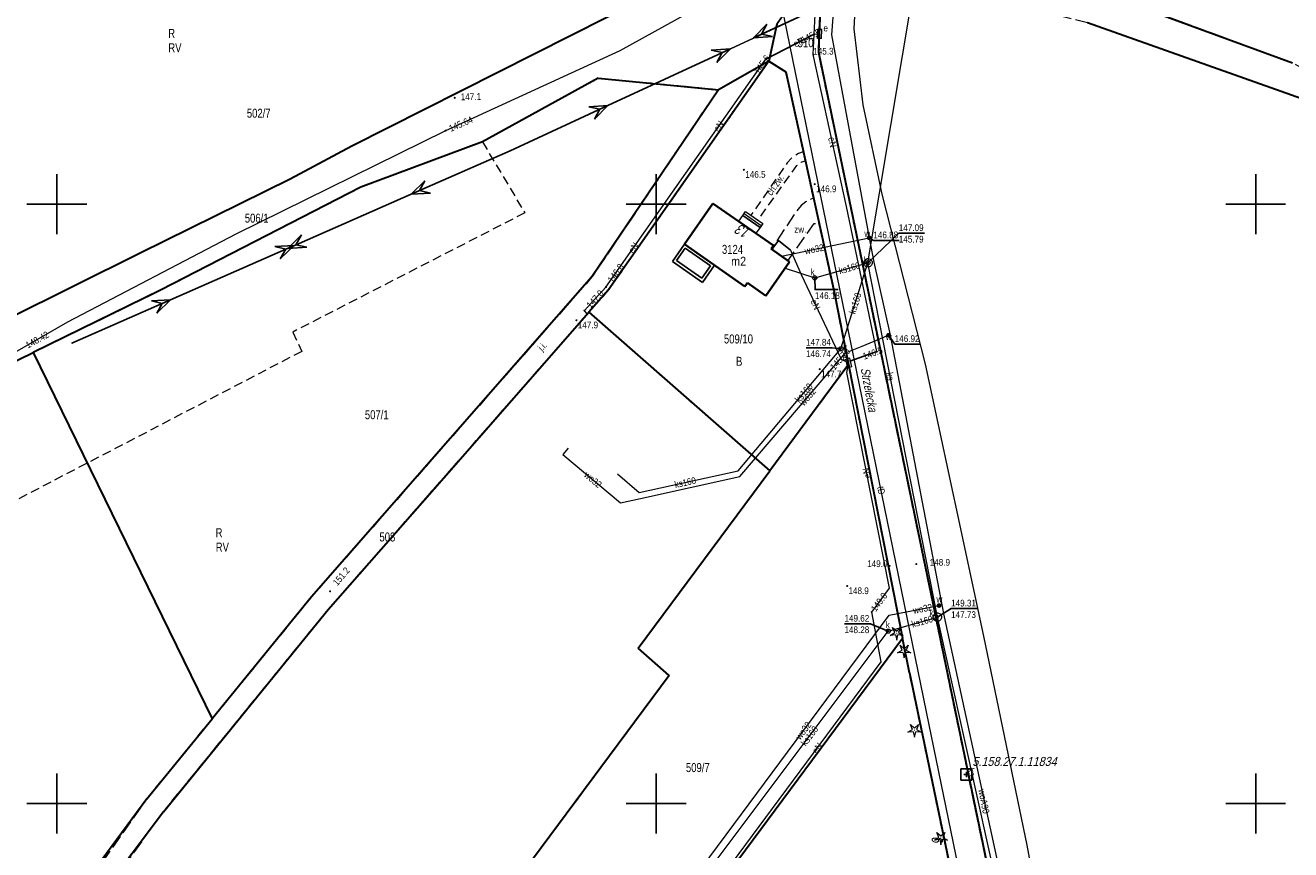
# Model space of a CAD drawing. Header units: metres. Extents: x 5548743 to 5556416, y 5707500 to 5714000.
# Tile 137 of 203: x 5554395 to 5554606, y 5710092 to 5710230. Entities that reach past the tile are written whole.
import ezdxf
from ezdxf.enums import TextEntityAlignment as Align

# ---------------------------------------------------------------- set-up
doc = ezdxf.new("R2010")
doc.units = ezdxf.units.M
doc.header["$MEASUREMENT"] = 0
for name, pattern in [('1.5_0.75', [2.25, 1.5, -0.75]), ('2.25_0.75', [3, 2.25, -0.75]), ('219-1000', [0]), ('suep_wn_1000', [0])]:
    doc.linetypes.add(name, pattern=pattern)
doc.layers.get('0').update_dxf_attribs({"color": 2, "linetype": 'CONTINUOUS', "lineweight": 5})
for name, color, linetype in [('209-oznaczenie konturu klasyfikacyjnego', 7, 'CONTINUOUS'), ('210-oznaczenie konturu użytku gruntowego', 7, 'CONTINUOUS'), ('211-numer działki ewidencyjnej', 7, 'CONTINUOUS'), ('217-kontur klasyfikacyjny', 7, 'CONTINUOUS'), ('218-kontur użytku gruntowego', 7, 'CONTINUOUS'), ('219-działka ewidencyjna', 7, 'CONTINUOUS'), ('238-Punkt adresowy', 7, 'CONTINUOUS'), ('312-budynek ewidencyjny', 7, 'CONTINUOUS'), ('312-oznaczenie budynku ewidencyjnego', 7, 'CONTINUOUS'), ('312-oznaczenie budynku ewidencyjnego-Atr117', 7, 'CONTINUOUS'), ('352-schody', 7, 'CONTINUOUS'), ('994-Nazwa ulicy', 7, 'CONTINUOUS'), ('chodnik', 7, 'CONTINUOUS'), ('chodnik-Atr17', 7, 'CONTINUOUS'), ('drzewo iglaste', 7, 'CONTINUOUS'), ('jezdnia', 7, 'CONTINUOUS'), ('jezdnia-Atr17', 7, 'CONTINUOUS'), ('obszar utwardzony', 7, 'CONTINUOUS'), ('obszar utwardzony-Atr17', 7, 'CONTINUOUS'), ('obudowa ochronna przewodu', 7, 'CONTINUOUS'), ('pikieta naturalna', 7, 'CONTINUOUS'), ('pikieta naturalna-Atr2', 7, 'CONTINUOUS'), ('przewód elektroenergetyczny podziemny', 7, 'CONTINUOUS'), ('przewód elektroenergetyczny podziemny-Atr1', 7, 'CONTINUOUS'), ('przewód elektroenergetyczny wysokiego napięcia', 7, 'CONTINUOUS'), ('przewód kanalizacyjny', 7, 'CONTINUOUS'), ('przewód kanalizacyjny-Atr1', 7, 'CONTINUOUS'), ('przewód telekomunikacyjny podziemny', 7, 'CONTINUOUS'), ('przewód telekomunikacyjny podziemny-Atr1', 7, 'CONTINUOUS'), ('przewód wodociągowy', 7, 'CONTINUOUS'), ('przewód wodociągowy-Atr1', 7, 'CONTINUOUS'), ('rzedna', 7, 'CONTINUOUS'), ('rzedna-Atr2', 7, 'CONTINUOUS'), ('rzedna-Atr3', 7, 'CONTINUOUS'), ('studnia kanalizacyjna', 7, 'CONTINUOUS'), ('studnia kanalizacyjna-Atr17', 7, 'CONTINUOUS'), ('szafa elektroenergetyczna lub kontener', 7, 'CONTINUOUS'), ('szafa elektroenergetyczna lub kontener-Atr17', 7, 'CONTINUOUS'), ('Szczegółowa osnowa geodezyjna pozioma', 7, 'CONTINUOUS'), ('Szczegółowa osnowa geodezyjna pozioma-Atr103', 7, 'CONTINUOUS'), ('taras', 7, 'CONTINUOUS'), ('Wstawianie ramki sekcyjnej z opisem', 7, 'CONTINUOUS'), ('właz do komory lub kanału - okrągły', 7, 'CONTINUOUS'), ('właz do komory lub kanału - okrągły-Atr17', 7, 'CONTINUOUS'), ('zasuwa lub zawór', 7, 'CONTINUOUS'), ('zasuwa lub zawór-Atr17', 7, 'CONTINUOUS')]:
    doc.layers.add(name, color=color, linetype=linetype)
doc.styles.get("Standard").update_dxf_attribs({"font": 'Working1250', "width": 0.75})

# ---------------------------------------------------------------- blocks, each defined once
blk = doc.blocks.new('PW01')
at = {"linetype": 'Continuous', "lineweight": 13}
h = blk.add_hatch(color=0, dxfattribs=at)
edge = h.paths.add_edge_path()
edge.add_arc((0, 0), 0.18, 0, 360)
blk = doc.blocks.new('US15')
at = {"color": 0, "linetype": 'Continuous', "lineweight": 13}
blk.add_circle((0, 0), 0.35, dxfattribs=at)
blk = doc.blocks.new('OP011')
at = {"linetype": 'Continuous', "lineweight": 13}
h = blk.add_hatch(color=0, dxfattribs=at)
edge = h.paths.add_edge_path()
edge.add_arc((0, 0), 0.1, 0, 360)
at = {"color": 0, "linetype": 'Continuous', "lineweight": 13}
for p, q in [((-1.099, -0.357), (-0.324, 0.105)), ((-0.324, 0.105), (-0.679, 0.935)), ((-0.679, 0.935), (0, 0.341)), ((0, 0.341), (0.679, 0.935)), ((0.679, 0.935), (0.324, 0.105)), ((0.324, 0.105), (1.099, -0.357)), ((-0.2, -0.275), (-1.099, -0.357)), ((-0.2, -0.275), (0, -1.155)), ((0, -1.155), (0.2, -0.275)), ((1.099, -0.357), (0.2, -0.275))]:
    blk.add_line(p, q, dxfattribs=at)
blk = doc.blocks.new('US22')
at = {"color": 0, "linetype": 'Continuous', "lineweight": 0}
blk.add_circle((0, 0), 0.4, dxfattribs=at)
blk = doc.blocks.new('US25')
at = {"linetype": 'Continuous', "lineweight": 13}
h = blk.add_hatch(color=0, dxfattribs=at)
edge = h.paths.add_edge_path()
edge.add_arc((0, 0), 0.4, 0, 360)
blk = doc.blocks.new('US18')
at = {"color": 0, "linetype": 'Continuous', "lineweight": 13}
for p, q in [((-0.75, -0.35), (-0.75, 0.35)), ((-0.75, 0.35), (0.75, 0.35)), ((0.75, -0.35), (0.75, 0.35)), ((-0.75, -0.35), (0.75, -0.35))]:
    blk.add_line(p, q, dxfattribs=at)
blk = doc.blocks.new('SUEP3')
at = {"color": 0, "linetype": 'Continuous'}
for p, q in [((0, 0), (18.004, 0)), ((18.004, 0), (15.004, 1.125)), ((15.004, 1.125), (16.504, 0)), ((18.004, 0), (15.004, -1.125)), ((16.504, 0), (15.004, -1.125)), ((18.004, 0), (40.504, 0)), ((40.504, 0), (37.504, 1.125)), ((37.504, 1.125), (39.004, 0)), ((40.504, 0), (37.504, -1.125)), ((39.004, 0), (37.504, -1.125))]:
    blk.add_line(p, q, dxfattribs=at)
blk = doc.blocks.new('OSSP')
at = {"color": 0}
for p, q in [((-0.939, 0.938), (-0.939, -0.938)), ((-0.939, 0.938), (-0.939, -0.938)), ((0.936, 0.938), (-0.939, 0.938)), ((0.936, 0.938), (-0.939, 0.938)), ((0.45, 0), (-0.45, 0)), ((0.45, 0), (-0.45, 0)), ((0, -0.45), (0, 0.45)), ((0, -0.45), (0, 0.45)), ((0.936, -0.938), (0.936, 0.938)), ((0.936, -0.938), (0.936, 0.938)), ((-0.939, -0.938), (0.936, -0.938)), ((-0.939, -0.938), (0.936, -0.938))]:
    blk.add_line(p, q, dxfattribs=at)
blk = doc.blocks.new('RAMKA1000K')
at = {"color": 0}
for p, q in [((0, 195), (0, 205)), ((100, 195), (100, 205)), ((200, 195), (200, 205)), ((800, 195), (800, 205)), ((0, 200), (5, 200)), ((95, 200), (105, 200)), ((195, 200), (205, 200)), ((795, 200), (800, 200)), ((0, 95), (0, 105)), ((100, 95), (100, 105)), ((200, 95), (200, 105)), ((800, 95), (800, 105)), ((0, 100), (5, 100)), ((95, 100), (105, 100)), ((195, 100), (205, 100)), ((795, 100), (800, 100))]:
    blk.add_line(p, q, dxfattribs=at)

msp = doc.modelspace()

# ---------------------------------------------------------------- linework, layer by layer
at = {"layer": '217-kontur klasyfikacyjny', "color": 3, "linetype": '1.5_0.75', "lineweight": 18, "flags": 128}
for points in [[(5554530.04, 5710251.5), (5554606.13, 5710223.61)], [(5554449.22, 5710209.69), (5554510.06, 5710240.46)], [(5554527.67, 5710241.31), (5554527.04, 5710225.37)], [(5554715.11, 5710179.55), (5554571.97, 5710230.31)], [(5554527.04, 5710225.37), (5554532.17, 5710200.74)], [(5554490.29, 5710221.02), (5554471, 5710210.42)], [(5554510.36, 5710219.11), (5554490.29, 5710221.02)], [(5554489.28, 5710187.87), (5554510.36, 5710219.11)], [(5554438.92, 5710204.2), (5554449.22, 5710209.69)], [(5554471, 5710210.42), (5554478.08, 5710198.56)], [(5554413.89, 5710191.86), (5554438.92, 5710204.2)], [(5554532.17, 5710200.74), (5554587.61, 5709933.44)], [(5554478.08, 5710198.56), (5554439.37, 5710178.68)], [(5554391.76, 5710180.83), (5554413.89, 5710191.86)], [(5554442.51, 5710134.51), (5554489.28, 5710187.87)], [(5554439.37, 5710178.68), (5554440.88, 5710175.45)], [(5554440.88, 5710175.45), (5554359.13, 5710132.87)], [(5554532.07, 5710173.24), (5554518.94, 5710155.54)], [(5554541.09, 5710127.59), (5554532.07, 5710173.24)], [(5554518.94, 5710155.54), (5554496.97, 5710125.92)], [(5554425.91, 5710114.14), (5554442.51, 5710134.51)], [(5554542.23, 5710121.82), (5554541.09, 5710127.59)], [(5554496.97, 5710125.92), (5554502.14, 5710121.39)], [(5554502.14, 5710121.39), (5554479.8, 5710091.27)], [(5554552.8, 5710071.15), (5554542.23, 5710121.82)], [(5554415.01, 5710100.77), (5554425.91, 5710114.14)], [(5554395.75, 5710074.71), (5554415.01, 5710100.77)]]:
    msp.add_lwpolyline(points, dxfattribs=at)
at = {"layer": '218-kontur użytku gruntowego', "color": 70, "linetype": '1.5_0.75', "lineweight": 18, "flags": 128}
for points in [[(5554530.04, 5710251.5), (5554606.13, 5710223.61)], [(5554606.13, 5710223.61), (5554530.04, 5710251.5)], [(5554449.22, 5710209.69), (5554510.06, 5710240.46)], [(5554510.06, 5710240.46), (5554449.22, 5710209.69)], [(5554527.67, 5710241.31), (5554527.04, 5710225.37)], [(5554527.04, 5710225.37), (5554527.67, 5710241.31)], [(5554715.11, 5710179.55), (5554571.97, 5710230.31)], [(5554571.97, 5710230.31), (5554715.11, 5710179.55)], [(5554518.76, 5710223.87), (5554492.05, 5710185.74)], [(5554492.05, 5710185.74), (5554518.76, 5710223.87)], [(5554521.6, 5710222.12), (5554518.76, 5710223.87)], [(5554518.76, 5710223.87), (5554521.6, 5710222.12)], [(5554527.04, 5710225.37), (5554532.17, 5710200.74)], [(5554532.17, 5710200.74), (5554527.04, 5710225.37)], [(5554529.67, 5710185.36), (5554521.6, 5710222.12)], [(5554521.6, 5710222.12), (5554529.67, 5710185.36)], [(5554490.29, 5710221.02), (5554471, 5710210.42)], [(5554471, 5710210.42), (5554490.29, 5710221.02)], [(5554510.36, 5710219.11), (5554490.29, 5710221.02)], [(5554490.29, 5710221.02), (5554510.36, 5710219.11)], [(5554489.28, 5710187.87), (5554510.36, 5710219.11)], [(5554510.36, 5710219.11), (5554489.28, 5710187.87)], [(5554438.92, 5710204.2), (5554449.22, 5710209.69)], [(5554449.22, 5710209.69), (5554438.92, 5710204.2)], [(5554450.69, 5710202.85), (5554471, 5710210.42)], [(5554471, 5710210.42), (5554478.08, 5710198.56)], [(5554413.89, 5710191.86), (5554438.92, 5710204.2)], [(5554438.92, 5710204.2), (5554413.89, 5710191.86)], [(5554432.54, 5710193.49), (5554450.69, 5710202.85)], [(5554532.17, 5710200.74), (5554587.61, 5709933.44)], [(5554587.61, 5709933.44), (5554532.17, 5710200.74)], [(5554478.08, 5710198.56), (5554439.37, 5710178.68)], [(5554391.76, 5710180.83), (5554413.89, 5710191.86)], [(5554413.89, 5710191.86), (5554391.76, 5710180.83)], [(5554417.31, 5710185.64), (5554432.54, 5710193.49)], [(5554442.51, 5710134.51), (5554489.28, 5710187.87)], [(5554489.28, 5710187.87), (5554442.51, 5710134.51)], [(5554396.07, 5710175.27), (5554417.31, 5710185.64)], [(5554492.05, 5710185.74), (5554488.76, 5710181.99)], [(5554488.76, 5710181.99), (5554492.05, 5710185.74)], [(5554532.07, 5710173.24), (5554529.67, 5710185.36)], [(5554529.67, 5710185.36), (5554532.07, 5710173.24)], [(5554464.54, 5710154.35), (5554488.76, 5710181.99)], [(5554488.76, 5710181.99), (5554518.94, 5710155.54)], [(5554439.37, 5710178.68), (5554440.88, 5710175.45)], [(5554356.17, 5710155.79), (5554396.07, 5710175.27)], [(5554440.88, 5710175.45), (5554359.13, 5710132.87)], [(5554518.94, 5710155.54), (5554532.07, 5710173.24)], [(5554532.07, 5710173.24), (5554518.94, 5710155.54)], [(5554532.07, 5710173.24), (5554541.09, 5710127.59)], [(5554541.09, 5710127.59), (5554532.07, 5710173.24)], [(5554445.28, 5710132.38), (5554464.54, 5710154.35)], [(5554518.94, 5710155.54), (5554496.97, 5710125.92)], [(5554425.91, 5710114.14), (5554442.51, 5710134.51)], [(5554442.51, 5710134.51), (5554425.91, 5710114.14)], [(5554417.79, 5710098.64), (5554445.28, 5710132.38)], [(5554541.09, 5710127.59), (5554542.23, 5710121.82)], [(5554542.23, 5710121.82), (5554541.09, 5710127.59)], [(5554496.97, 5710125.92), (5554502.14, 5710121.39)], [(5554502.14, 5710121.39), (5554479.8, 5710091.27)], [(5554542.23, 5710121.82), (5554552.8, 5710071.15)], [(5554552.8, 5710071.15), (5554542.23, 5710121.82)], [(5554415.01, 5710100.77), (5554425.91, 5710114.14)], [(5554425.91, 5710114.14), (5554415.01, 5710100.77)], [(5554395.75, 5710074.71), (5554415.01, 5710100.77)], [(5554415.01, 5710100.77), (5554395.75, 5710074.71)], [(5554396.75, 5710070.66), (5554417.79, 5710098.64)]]:
    msp.add_lwpolyline(points, dxfattribs=at)
at = {"layer": '219-działka ewidencyjna', "color": 94, "linetype": '219-1000', "lineweight": 30, "flags": 128}
for points in [[(5554530.04, 5710251.5), (5554606.13, 5710223.61)], [(5554510.06, 5710240.46), (5554449.22, 5710209.69)], [(5554527.67, 5710241.31), (5554527.04, 5710225.37)], [(5554520.14, 5710230.02), (5554518.76, 5710223.87)], [(5554571.97, 5710230.31), (5554715.11, 5710179.55)], [(5554518.76, 5710223.87), (5554492.05, 5710185.74)], [(5554518.76, 5710223.87), (5554510.36, 5710219.11)], [(5554518.76, 5710223.87), (5554521.6, 5710222.12)], [(5554527.04, 5710225.37), (5554532.17, 5710200.74)], [(5554521.6, 5710222.12), (5554529.67, 5710185.36)], [(5554490.29, 5710221.02), (5554471, 5710210.42)], [(5554490.29, 5710221.02), (5554510.36, 5710219.11)], [(5554510.36, 5710219.11), (5554489.28, 5710187.87)], [(5554449.22, 5710209.69), (5554438.92, 5710204.2)], [(5554471, 5710210.42), (5554450.69, 5710202.85)], [(5554438.92, 5710204.2), (5554413.89, 5710191.86)], [(5554450.69, 5710202.85), (5554417.31, 5710185.64)], [(5554532.17, 5710200.74), (5554587.61, 5709933.44)], [(5554413.89, 5710191.86), (5554391.76, 5710180.83)], [(5554489.28, 5710187.87), (5554442.51, 5710134.51)], [(5554417.31, 5710185.64), (5554396.07, 5710175.27)], [(5554492.05, 5710185.74), (5554488.76, 5710181.99)], [(5554529.67, 5710185.36), (5554532.07, 5710173.24)], [(5554464.54, 5710154.35), (5554488.76, 5710181.99)], [(5554488.76, 5710181.99), (5554518.94, 5710155.54)], [(5554356.17, 5710155.79), (5554396.07, 5710175.27)], [(5554396.07, 5710175.27), (5554425.91, 5710114.14)], [(5554532.07, 5710173.24), (5554518.94, 5710155.54)], [(5554532.07, 5710173.24), (5554541.09, 5710127.59)], [(5554445.28, 5710132.38), (5554464.54, 5710154.35)], [(5554496.97, 5710125.92), (5554518.94, 5710155.54)], [(5554442.51, 5710134.51), (5554425.91, 5710114.14)], [(5554417.79, 5710098.64), (5554445.28, 5710132.38)], [(5554488.69, 5710056.93), (5554541.09, 5710127.59)], [(5554542.23, 5710121.82), (5554541.09, 5710127.59)], [(5554502.14, 5710121.39), (5554496.97, 5710125.92)], [(5554502.14, 5710121.39), (5554466.53, 5710073.37)], [(5554542.23, 5710121.82), (5554552.8, 5710071.15)], [(5554415.01, 5710100.77), (5554425.91, 5710114.14)], [(5554415.01, 5710100.77), (5554395.75, 5710074.71)], [(5554417.79, 5710098.64), (5554396.75, 5710070.66)]]:
    msp.add_lwpolyline(points, dxfattribs=at)
at = {"layer": '312-budynek ewidencyjny', "color": 252, "linetype": 'Continuous', "lineweight": 35, "flags": 128}
for points in [[(5554504.69, 5710193.34), (5554509.44, 5710200.15)], [(5554509.44, 5710200.15), (5554519.56, 5710193.11)], [(5554514.8, 5710186.3), (5554504.69, 5710193.34)], [(5554519.56, 5710193.11), (5554519.16, 5710192.54)], [(5554519.16, 5710192.54), (5554522.24, 5710190.39)], [(5554522.24, 5710190.39), (5554518.29, 5710184.74)], [(5554515.2, 5710186.86), (5554514.8, 5710186.3)], [(5554518.29, 5710184.74), (5554515.2, 5710186.86)]]:
    msp.add_lwpolyline(points, dxfattribs=at)
at = {"layer": '352-schody', "color": 252, "linetype": 'Continuous', "lineweight": 18, "flags": 128}
for points in [[(5554513.76, 5710197.15), (5554514.44, 5710198.13), (5554517.31, 5710196.13), (5554516.63, 5710195.15)], [(5554513.76, 5710197.15), (5554514.44, 5710198.13), (5554517.31, 5710196.13), (5554516.63, 5710195.15)], [(5554514.44, 5710198.13), (5554514.9, 5710198.79), (5554517.77, 5710196.79), (5554517.31, 5710196.13)], [(5554514.44, 5710198.13), (5554514.9, 5710198.79), (5554517.77, 5710196.79), (5554517.31, 5710196.13)]]:
    msp.add_lwpolyline(points, close=True, dxfattribs=at)
msp.add_lwpolyline([(5554517.51, 5710196.417), (5554514.64, 5710198.417)], dxfattribs=at)
at = {"layer": 'chodnik', "color": 252, "linetype": '1.5_0.75', "lineweight": 18, "flags": 128}
msp.add_lwpolyline([(5554515.79, 5710198.17), (5554516.97, 5710197.34), (5554523.46, 5710206.48), (5554524.16, 5710207.01), (5554524.87, 5710207.24), (5554524.53, 5710208.77), (5554523.71, 5710208.46), (5554522.56, 5710207.71), (5554521.85, 5710206.9)], close=True, dxfattribs=at)
at = {"layer": 'jezdnia', "color": 252, "linetype": '2.25_0.75', "lineweight": 18, "flags": 128}
for points in [[(5554510.36, 5710219.11), (5554518.76, 5710223.87), (5554520.14, 5710230.02), (5554527.67, 5710241.31), (5554529.98, 5710252.05), (5554517.63, 5710251.1), (5554516.49, 5710247.01), (5554510.06, 5710240.46), (5554449.22, 5710209.69), (5554438.92, 5710204.2), (5554413.89, 5710191.86), (5554391.76, 5710180.83), (5554388.99, 5710181.94), (5554366.93, 5710212.28), (5554366.44, 5710212.96), (5554364.07, 5710216.21), (5554353.46, 5710230.79), (5554346.39, 5710237.99), (5554340.36, 5710237.53), (5554358.35, 5710216.28), (5554364.06, 5710208.77), (5554383.66, 5710178.71), (5554385.13, 5710176.03), (5554334.54, 5710151.42), (5554320.94, 5710146.7), (5554323.51, 5710140.2), (5554324.83, 5710140.82), (5554337.8, 5710146.92), (5554343.18, 5710149.45), (5554417.31, 5710185.64), (5554450.69, 5710202.85), (5554471, 5710210.42), (5554490.29, 5710221.02)], [(5554530.04, 5710251.5), (5554527.67, 5710241.31), (5554571.97, 5710230.31), (5554715.11, 5710179.55), (5554782.55, 5710154.38), (5554871.86, 5710122.49), (5554917.49, 5710105.64), (5554955.83, 5710091.41), (5554989.05, 5710080.13), (5554995, 5710078.11), (5554995.88, 5710077.81), (5555000.74, 5710076.16), (5555062.76, 5710054.59), (5555063.57, 5710053.31), (5555064.37, 5710065.87), (5555060.24, 5710062.16), (5555053.49, 5710061.39), (5554992.58, 5710083.29), (5554922.37, 5710108.34), (5554870.84, 5710126.64), (5554834.37, 5710139.31), (5554782.37, 5710158.7), (5554768.21, 5710164.43), (5554764.48, 5710165.94), (5554704.76, 5710188.42), (5554609.27, 5710221.78), (5554606.13, 5710223.61)], [(5554518.76, 5710223.87), (5554521.6, 5710222.12), (5554529.67, 5710185.36), (5554532.07, 5710173.24), (5554541.09, 5710127.59), (5554542.23, 5710121.82), (5554552.8, 5710071.15), (5554525.98, 5710039.94), (5554522.04, 5710032.88), (5554516.44, 5710032.84), (5554524.1, 5710025.56), (5554528.18, 5710030.48), (5554555.01, 5710062.85), (5554562.08, 5710027.51), (5554568.82, 5709995.99), (5554577.11, 5709954.42), (5554585.13, 5709904.29), (5554584.06, 5709902.02), (5554589.38, 5709891.95), (5554595.06, 5709860.51), (5554596.13, 5709846.92), (5554596.83, 5709836.02), (5554596.39, 5709834.67), (5554600.82, 5709833.67), (5554601.33, 5709835.53), (5554601.87, 5709841.6), (5554600.75, 5709853.66), (5554597.18, 5709880.66), (5554594.16, 5709899.87), (5554587.61, 5709933.44), (5554532.17, 5710200.74), (5554527.04, 5710225.37), (5554527.67, 5710241.31), (5554520.14, 5710230.02)], [(5554388.04, 5710050.46), (5554391.38, 5710062.46), (5554393.57, 5710068.31), (5554399.27, 5710077.44), (5554402.49, 5710081.42), (5554402.25, 5710077.11), (5554417.79, 5710098.64), (5554445.28, 5710132.38), (5554464.54, 5710154.35), (5554492.05, 5710185.74), (5554518.76, 5710223.87), (5554510.36, 5710219.11), (5554489.28, 5710187.87), (5554442.51, 5710134.51), (5554415.01, 5710100.77), (5554392.43, 5710068.8), (5554390.58, 5710067.72), (5554383.08, 5710052.91), (5554380.13, 5710051.71)]]:
    msp.add_lwpolyline(points, close=True, dxfattribs=at)
at = {"layer": 'obszar utwardzony', "color": 252, "linetype": '2.25_0.75', "lineweight": 18, "flags": 128}
msp.add_lwpolyline([(5554519.16, 5710192.54), (5554521.97, 5710190.58), (5554526.37, 5710196.79), (5554526.73, 5710196.82), (5554527.24, 5710196.45), (5554526.24, 5710200.99), (5554525.55, 5710200.74), (5554524.95, 5710200.4), (5554524.18, 5710199.8), (5554523.65, 5710199.18), (5554519.56, 5710193.11)], close=True, dxfattribs=at)
at = {"layer": 'obudowa ochronna przewodu', "color": 252, "linetype": 'Continuous', "lineweight": 25, "flags": 128}
for points in [[(5554518.26, 5710224.23), (5554526.36, 5710228.37)], [(5554519.26, 5710192.47), (5554520.4, 5710193.93), (5554522.42, 5710192.35)], [(5554532.31, 5710173.8), (5554536.8, 5710175.4)]]:
    msp.add_lwpolyline(points, dxfattribs=at)
at = {"layer": 'przewód elektroenergetyczny podziemny', "color": 1, "linetype": 'Continuous', "lineweight": 18, "flags": 128}
for points in [[(5554532.31, 5710173.8), (5554536.8, 5710175.4), (5554531.75, 5710199.63), (5554526.19, 5710224.97), (5554526.96, 5710240.62), (5554529.31, 5710251.05), (5554529.08, 5710254.91), (5554530.73, 5710261.58), (5554530.09, 5710262.95), (5554533.86, 5710279.71), (5554535.83, 5710289.52), (5554547.13, 5710336.31), (5554547.99, 5710336.82), (5554551.82, 5710352.62), (5554552.96, 5710353.83), (5554554.21, 5710357.38)], [(5554488.42, 5710181.78), (5554488.02, 5710182.25), (5554491.61, 5710186.18), (5554518.26, 5710224.23), (5554526.36, 5710228.37), (5554527.13, 5710228.41), (5554527.26, 5710228.41)], [(5554519.26, 5710192.47), (5554520.4, 5710193.93), (5554522.42, 5710192.35), (5554524.2, 5710188.28), (5554530.87, 5710174.14), (5554532.14, 5710173.52)], [(5554488.74, 5710067.6), (5554493.46, 5710064.18), (5554537.54, 5710123.65), (5554535.96, 5710131.96), (5554538.89, 5710135.94), (5554531.81, 5710171.94), (5554532.14, 5710173.52)]]:
    msp.add_lwpolyline(points, dxfattribs=at)
at = {"layer": 'przewód elektroenergetyczny wysokiego napięcia', "color": 1, "linetype": 'suep_wn_1000', "lineweight": 18, "flags": 128}
for points in [[(5554475.61, 5710208.92), (5554552.97, 5710244.77)], [(5554552.97, 5710244.77), (5554475.61, 5710208.92)], [(5554402.49, 5710176.82), (5554475.61, 5710208.92)]]:
    msp.add_lwpolyline(points, dxfattribs=at)
at = {"layer": 'przewód kanalizacyjny', "color": 34, "linetype": 'Continuous', "lineweight": 18, "flags": 128}
for points in [[(5554559.91, 5710072.36), (5554546.91, 5710131.1), (5554535.32, 5710190.24), (5554544.93, 5710247.75), (5554541.33, 5710294.39), (5554552.25, 5710335.5), (5554559.16, 5710344.53)], [(5554493.52, 5710155.02), (5554497.16, 5710151.88), (5554513.66, 5710155.52), (5554530.8, 5710175.88), (5554535.32, 5710190.24)], [(5554521.48, 5710189.31), (5554526.44, 5710187.72), (5554535.32, 5710190.24)], [(5554489.13, 5710068.11), (5554491.79, 5710066.25), (5554538.71, 5710128.77), (5554546.91, 5710131.1)]]:
    msp.add_lwpolyline(points, dxfattribs=at)
at = {"layer": 'przewód telekomunikacyjny podziemny', "color": 30, "linetype": 'Continuous', "lineweight": 18, "flags": 128}
for points in [[(5554566.61, 5710067.53), (5554561.87, 5710093.04), (5554554.63, 5710127.92), (5554544.89, 5710173.31), (5554537.68, 5710201.7), (5554534.54, 5710216.57), (5554533.04, 5710229.25), (5554533.65, 5710241.14), (5554534.14, 5710247.02), (5554536.17, 5710260.01), (5554538.38, 5710272.07), (5554541.23, 5710288.18), (5554546.9, 5710306.73), (5554554.4, 5710329.9), (5554557.02, 5710331.02), (5554562.24, 5710329.69), (5554591.94, 5710322.65), (5554613.08, 5710317.82), (5554623.5, 5710345.76), (5554623.82, 5710347.42), (5554628.55, 5710362.31), (5554633.22, 5710365.21)], [(5554612.33, 5709652.7), (5554608.09, 5709677.24), (5554601.4, 5709713.31), (5554591.52, 5709767.07), (5554590.57, 5709774.29), (5554594.15, 5709805.61), (5554597.07, 5709816.32), (5554595.51, 5709860.42), (5554588.57, 5709899.37), (5554583.88, 5709927.66), (5554581.23, 5709940.2), (5554567.22, 5710007.64), (5554545.1, 5710115.29), (5554520.89, 5710233.39)]]:
    msp.add_lwpolyline(points, dxfattribs=at)
at = {"layer": 'przewód wodociągowy', "color": 5, "linetype": 'Continuous', "lineweight": 18, "flags": 128}
for points in [[(5554550.18, 5710347.08), (5554535.21, 5710283.19), (5554526.95, 5710247.4), (5554526.75, 5710246.43), (5554519.94, 5710242.49), (5554512.58, 5710235.95), (5554493.91, 5710225.58), (5554464.84, 5710212.27), (5554429.85, 5710195.03), (5554401.76, 5710180.33), (5554384.52, 5710170.44), (5554334.44, 5710146.5), (5554322.39, 5710141.62), (5554317.05, 5710139.61), (5554297.44, 5710134.48), (5554283.85, 5710100.75)], [(5554526.95, 5710247.4), (5554527.48, 5710246.88), (5554530.59, 5710246.07), (5554529.23, 5710228.24), (5554535.52, 5710194.4), (5554536.28, 5710190.34), (5554539, 5710178.18), (5554547.62, 5710133.14), (5554548.03, 5710131.14), (5554560.91, 5710071.81), (5554568.73, 5710033.33), (5554574.93, 5709999.17), (5554582.21, 5709960.22)], [(5554520.87, 5710191.35), (5554535.52, 5710194.4)], [(5554485.33, 5710159.3), (5554484.41, 5710158.25), (5554494.06, 5710150.17), (5554497.38, 5710150.9), (5554513.97, 5710154.57), (5554531.56, 5710175.22), (5554534.33, 5710176.34), (5554538.75, 5710178.14), (5554539, 5710178.18)], [(5554492.94, 5710073.13), (5554494.68, 5710071.91), (5554538.84, 5710131.41), (5554547.18, 5710133.04), (5554547.62, 5710133.14)]]:
    msp.add_lwpolyline(points, dxfattribs=at)
at = {"layer": 'rzedna-Atr2', "color": 252, "flags": 128}
for points in [[(5554535.32, 5710190.24), (5554540.46, 5710195.17), (5554544.743, 5710195.17)], [(5554535.52, 5710194.4), (5554536.22, 5710193.97), (5554540.503, 5710193.97)], [(5554526.44, 5710187.72), (5554526.49, 5710185.76), (5554530.334, 5710185.76)], [(5554538.75, 5710178.14), (5554539.78, 5710176.67), (5554544.015, 5710176.67)], [(5554530.8, 5710175.88), (5554529.37, 5710176.06), (5554524.992, 5710176.06)], [(5554546.91, 5710131.1), (5554549.19, 5710132.53), (5554553.52, 5710132.53)], [(5554538.71, 5710128.77), (5554535.73, 5710130), (5554531.399, 5710130)]]:
    msp.add_lwpolyline(points, dxfattribs=at)
at = {"layer": 'studnia kanalizacyjna', "color": 34, "linetype": 'Continuous', "lineweight": 18, "flags": 128}
for points in [[(5554536.02, 5710190.25), (5554536, 5710190.1), (5554535.97, 5710189.97), (5554535.9, 5710189.84), (5554535.8, 5710189.73), (5554535.69, 5710189.63), (5554535.56, 5710189.57), (5554535.41, 5710189.54), (5554535.27, 5710189.53), (5554535.12, 5710189.56), (5554534.99, 5710189.62), (5554534.86, 5710189.71), (5554534.76, 5710189.81), (5554534.69, 5710189.94), (5554534.65, 5710190.07), (5554534.62, 5710190.22), (5554534.64, 5710190.37), (5554534.68, 5710190.5), (5554534.74, 5710190.63), (5554534.84, 5710190.74), (5554534.96, 5710190.84), (5554535.09, 5710190.9), (5554535.24, 5710190.93), (5554535.38, 5710190.94), (5554535.53, 5710190.91), (5554535.66, 5710190.85), (5554535.78, 5710190.77), (5554535.88, 5710190.66), (5554535.96, 5710190.53), (5554536, 5710190.4)], [(5554547.61, 5710131.11), (5554547.59, 5710130.96), (5554547.55, 5710130.83), (5554547.49, 5710130.7), (5554547.39, 5710130.59), (5554547.27, 5710130.5), (5554547.14, 5710130.43), (5554546.99, 5710130.4), (5554546.85, 5710130.4), (5554546.7, 5710130.42), (5554546.57, 5710130.48), (5554546.45, 5710130.57), (5554546.35, 5710130.67), (5554546.27, 5710130.8), (5554546.23, 5710130.93), (5554546.21, 5710131.08), (5554546.22, 5710131.23), (5554546.26, 5710131.36), (5554546.33, 5710131.49), (5554546.43, 5710131.61), (5554546.54, 5710131.7), (5554546.67, 5710131.76), (5554546.82, 5710131.8), (5554546.96, 5710131.8), (5554547.11, 5710131.77), (5554547.24, 5710131.72), (5554547.37, 5710131.63), (5554547.47, 5710131.52), (5554547.54, 5710131.39), (5554547.58, 5710131.26)]]:
    msp.add_lwpolyline(points, close=True, dxfattribs=at)
at = {"layer": 'taras', "color": 252}
for p, q in [((5554502.69, 5710190.47), (5554504.69, 5710193.34)), ((5554503.386, 5710190.594), (5554504.814, 5710192.644)), ((5554504.69, 5710193.34), (5554509.73, 5710189.83)), ((5554504.814, 5710192.644), (5554509.034, 5710189.706)), ((5554507.73, 5710186.96), (5554502.69, 5710190.47)), ((5554507.606, 5710187.656), (5554503.386, 5710190.594)), ((5554509.034, 5710189.706), (5554507.606, 5710187.656)), ((5554509.73, 5710189.83), (5554507.73, 5710186.96))]:
    msp.add_line(p, q, dxfattribs=at)

# ---------------------------------------------------------------- block references
at = {"layer": 'drzewo iglaste', "color": 94, "linetype": 'Continuous', "lineweight": 18}
for p in [(5554540.11, 5710128.42), (5554541.35, 5710125.49), (5554543.08, 5710112.25), (5554547.49, 5710094.25)]:
    msp.add_blockref('OP011', p, dxfattribs=at)
at = {"layer": 'pikieta naturalna', "color": 252, "linetype": 'Continuous', "lineweight": 13}
for p in [(5554466.38, 5710217.76), (5554514.62, 5710205.75), (5554514.62, 5710205.75), (5554526.44, 5710203.35), (5554526.44, 5710203.35), (5554486.68, 5710180.64), (5554527.27, 5710172.48), (5554527.27, 5710172.48), (5554538.93, 5710139.64), (5554543.38, 5710139.95), (5554445.59, 5710135.41), (5554531.85, 5710136.3)]:
    msp.add_blockref('PW01', p, dxfattribs=at)
at = {"layer": 'przewód elektroenergetyczny wysokiego napięcia', "color": 1, "linetype": 'Continuous', "lineweight": 18}
for p, rotation in [((5554552.97, 5710244.77), 204.8639999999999), ((5554475.61, 5710208.92), 24.864), ((5554475.61, 5710208.92), 203.702), ((5554402.49, 5710176.82), 23.702)]:
    msp.add_blockref('SUEP3', p, dxfattribs=dict(at, rotation=rotation))
at = {"layer": 'rzedna', "color": 1, "linetype": 'Continuous', "lineweight": 18}
for p in [(5554526.36, 5710228.37), (5554518.26, 5710224.23), (5554491.61, 5710186.18), (5554488.02, 5710182.25), (5554535.96, 5710131.96)]:
    msp.add_blockref('PW01', p, dxfattribs=at)
at = {"layer": 'rzedna', "color": 252, "linetype": 'Continuous', "lineweight": 18}
for p in [(5554526.19, 5710224.97), (5554536.8, 5710175.4)]:
    msp.add_blockref('PW01', p, dxfattribs=at)
at = {"layer": 'rzedna', "color": 5, "linetype": 'Continuous', "lineweight": 18}
for p in [(5554464.84, 5710212.27), (5554535.52, 5710194.4), (5554538.75, 5710178.14), (5554531.56, 5710175.22)]:
    msp.add_blockref('PW01', p, dxfattribs=at)
at = {"layer": 'rzedna', "color": 34, "linetype": 'Continuous', "lineweight": 18}
for p in [(5554535.32, 5710190.24), (5554526.44, 5710187.72), (5554530.8, 5710175.88), (5554546.91, 5710131.1), (5554538.71, 5710128.77)]:
    msp.add_blockref('PW01', p, dxfattribs=at)
at = {"layer": 'studnia kanalizacyjna', "color": 34, "linetype": 'Continuous', "lineweight": 18}
for p in [(5554535.32, 5710190.24), (5554526.44, 5710187.72), (5554530.8, 5710175.88), (5554538.71, 5710128.77)]:
    msp.add_blockref('US15', p, dxfattribs=at)
at = {"layer": 'szafa elektroenergetyczna lub kontener', "color": 1, "linetype": 'Continuous', "lineweight": 18}
for p, rotation in [((5554527.26, 5710228.41), 87.79700000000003), ((5554532.14, 5710173.52), 102.804)]:
    msp.add_blockref('US18', p, dxfattribs=dict(at, rotation=rotation))
at = {"layer": 'Szczegółowa osnowa geodezyjna pozioma', "color": 252, "linetype": 'Continuous', "lineweight": 13}
msp.add_blockref('OSSP', (5554551.735, 5710104.826), dxfattribs=at)
at = {"layer": 'Wstawianie ramki sekcyjnej z opisem', "color": 8, "linetype": 'Continuous', "lineweight": 5}
for p in [(5553600, 5710000), (5553600, 5710000), (5553600, 5710000), (5553600, 5710000), (5554400, 5710000), (5554400, 5710000), (5554400, 5710000), (5554400, 5710000)]:
    msp.add_blockref('RAMKA1000K', p, dxfattribs=at)
at = {"layer": 'właz do komory lub kanału - okrągły', "color": 252, "linetype": 'Continuous', "lineweight": 18}
msp.add_blockref('US22', (5554546.59, 5710131.07), dxfattribs=at)
at = {"layer": 'zasuwa lub zawór', "color": 5, "linetype": 'Continuous', "lineweight": 18}
for p in [(5554535.52, 5710194.4), (5554538.75, 5710178.14), (5554547.18, 5710133.04)]:
    msp.add_blockref('US25', p, dxfattribs=at)

# ---------------------------------------------------------------- texts
at = {"layer": '209-oznaczenie konturu klasyfikacyjnego', "color": 70, "linetype": 'Continuous', "lineweight": 18, "width": 0.79}
for p in [(5554418.6, 5710226.86), (5554426.51, 5710143.54)]:
    msp.add_text('RV', height=1.5, dxfattribs=at).set_placement(p, align=Align.TOP_LEFT)
at = {"layer": '210-oznaczenie konturu użytku gruntowego', "color": 70, "linetype": 'Continuous', "lineweight": 18, "width": 0.79}
for s, p in [('R', (5554418.58, 5710227.76)), ('B', (5554513.31, 5710173.04)), ('R', (5554426.49, 5710144.44))]:
    msp.add_text(s, height=1.5, dxfattribs=at).set_placement(p)
at = {"layer": '211-numer działki ewidencyjnej', "color": 94, "linetype": 'Continuous', "lineweight": 30, "width": 0.79}
for s, p in [('510', (5554523.59, 5710227.7)), ('506/1', (5554431.36, 5710198.43)), ('509/10', (5554511.29, 5710178.27)), ('507/1', (5554451.39, 5710165.63)), ('508', (5554453.82, 5710145.23)), ('509/7', (5554504.95, 5710106.75))]:
    msp.add_text(s, height=1.5, dxfattribs=at).set_placement(p, align=Align.TOP_LEFT)
msp.add_text('502/7', height=1.5, dxfattribs=at).set_placement((5554431.7, 5710214.44))
at = {"layer": '238-Punkt adresowy', "color": 252, "linetype": 'Continuous', "lineweight": 18, "oblique": 15, "width": 0.79}
for s, rotation, p in [('13', 150.252, (5554515.01, 5710196.18)), ('9', 101.78, (5554547.81, 5710093.83))]:
    msp.add_text(s, height=1.8, rotation=rotation, dxfattribs=at).set_placement(p, align=Align.CENTER)
at = {"layer": '312-oznaczenie budynku ewidencyjnego', "color": 252, "linetype": 'Continuous', "lineweight": 18, "width": 0.79}
msp.add_text('3124', height=1.5, dxfattribs=at).set_placement((5554510.96, 5710191.72))
at = {"layer": '312-oznaczenie budynku ewidencyjnego-Atr117', "color": 252, "width": 0.9}
msp.add_text('m2', height=1.5, dxfattribs=at).set_placement((5554513.74, 5710190.48), align=Align.MIDDLE_CENTER)
at = {"layer": '994-Nazwa ulicy', "color": 252, "linetype": 'Continuous', "lineweight": 18, "oblique": 15, "width": 0.79}
msp.add_text('Strzelecka', height=1.5, rotation=-79.635, dxfattribs=at).set_placement((5554534.84, 5710172.72), align=Align.MIDDLE_LEFT)
at = {"layer": 'chodnik-Atr17', "color": 252, "width": 0.9}
msp.add_text('ch.zw.', height=1.125, rotation=54.622, dxfattribs=at).set_placement((5554519.23, 5710201.33))
at = {"layer": 'jezdnia-Atr17', "color": 252, "width": 0.9}
msp.add_text('j.i.', height=1.125, rotation=45, dxfattribs=at).set_placement((5554480.93, 5710175.42))
at = {"layer": 'obszar utwardzony-Atr17', "color": 252, "width": 0.9}
msp.add_text('zw.', height=1.125, dxfattribs=at).set_placement((5554523.02, 5710195.25))
at = {"layer": 'pikieta naturalna-Atr2', "color": 252, "width": 0.9}
for s, rotation, p in [('147.1', 1.136, (5554467.39, 5710217.35)), ('151.2', 50.079, (5554446.8, 5710136.24))]:
    msp.add_text(s, height=1.125, rotation=rotation, dxfattribs=at).set_placement(p)
for s, p in [('146.5', (5554514.85, 5710205.53)), ('146.9', (5554526.67, 5710203.13)), ('147.9', (5554486.91, 5710180.42)), ('147.7', (5554527.5, 5710172.25)), ('148.9', (5554532.07, 5710136.07))]:
    msp.add_text(s, height=1.125, dxfattribs=at).set_placement(p, align=Align.TOP_LEFT)
for s, p in [('149.0', (5554535.18, 5710139.45)), ('148.9', (5554545.62, 5710139.69))]:
    msp.add_text(s, height=1.125, dxfattribs=at).set_placement(p)
at = {"layer": 'przewód elektroenergetyczny podziemny-Atr1', "color": 1, "width": 0.9}
for rotation, p in [(27.072, (5554522.97, 5710226.64)), (54.992, (5554509.91, 5710212.31)), (282.375, (5554529.21, 5710211.2)), (54.992, (5554495.7, 5710192.01)), (295.254, (5554526.19, 5710184.06)), (101.126, (5554535.28, 5710154.29)), (53.454, (5554526.34, 5710108.54))]:
    msp.add_text('eN', height=1.125, rotation=rotation, dxfattribs=at).set_placement(p, align=Align.MIDDLE_LEFT)
at = {"layer": 'przewód kanalizacyjny-Atr1', "color": 34, "width": 0.9}
for s, rotation, p in [('ks160', 15.843, (5554530.48, 5710188.87)), ('ks160', 72.528, (5554532.65, 5710181.75)), ('ks', 279.775, (5554538.91, 5710171.94)), ('ks160', 49.907, (5554523.45, 5710167.15)), ('ks160', 12.44, (5554503.07, 5710153.18)), ('ks160', 15.862, (5554542.62, 5710129.88)), ('ks160', 53.112, (5554524.5, 5710109.84)), ('ks', 281.168, (5554552.49, 5710105.9))]:
    msp.add_text(s, height=1.125, rotation=rotation, dxfattribs=at).set_placement(p, align=Align.MIDDLE_LEFT)
at = {"layer": 'przewód telekomunikacyjny podziemny-Atr1', "color": 30, "width": 0.9}
msp.add_text('tD', height=1.125, rotation=-78.415, dxfattribs=at).set_placement((5554537.39, 5710152.91), align=Align.MIDDLE_LEFT)
at = {"layer": 'przewód wodociągowy-Atr1', "color": 5, "width": 0.9}
for s, rotation, p in [('wo32', 11.76, (5554524.77, 5710192.16)), ('wo32', 49.575, (5554524.22, 5710166.61)), ('wo32', 320.06, (5554488.2, 5710155.08)), ('wo32', 11.059, (5554542.84, 5710132.19)), ('wo32', 53.417, (5554523.58, 5710110.85)), ('woA90', 280.94, (5554554.27, 5710102.41))]:
    msp.add_text(s, height=1.125, rotation=rotation, dxfattribs=at).set_placement(p, align=Align.MIDDLE_LEFT)
at = {"layer": 'rzedna-Atr2', "color": 1, "width": 0.9}
for s, rotation, p in [('145.5', 27.072, (5554524.28, 5710227.31)), ('145.6', 54.992, (5554516.65, 5710221.93)), ('146.8', 54.992, (5554492.27, 5710187.12)), ('147.0', 47.589, (5554488.64, 5710182.93)), ('149.0', 53.64, (5554536.17, 5710132.24))]:
    msp.add_text(s, height=1.125, rotation=rotation, dxfattribs=at).set_placement(p, align=Align.MIDDLE_LEFT)
at = {"layer": 'rzedna-Atr2', "color": 252, "width": 0.9}
msp.add_text('145.3', height=1.125, dxfattribs=at).set_placement((5554526.19, 5710224.97))
at = {"layer": 'rzedna-Atr2', "color": 5, "width": 0.9}
for s, rotation, p in [('145.64', 23.292, (5554465.49, 5710212.58)), ('148.42', 28.525, (5554394.9, 5710176.4)), ('145.70', 49.575, (5554529.32, 5710172.59))]:
    msp.add_text(s, height=1.125, rotation=rotation, dxfattribs=at).set_placement(p, align=Align.MIDDLE_LEFT)
at = {"layer": 'rzedna-Atr2', "color": 34, "width": 0.9}
for s, p in [('147.09', (5554540.46, 5710195.181)), ('147.84', (5554524.992, 5710176.071)), ('149.31', (5554549.19, 5710132.541)), ('149.62', (5554531.399, 5710130.011))]:
    msp.add_text(s, height=1.125, dxfattribs=at).set_placement(p, align=Align.BOTTOM_LEFT)
at = {"layer": 'rzedna-Atr2', "color": 5, "width": 0.9}
for s, p in [('146.88', (5554536.22, 5710193.981)), ('146.92', (5554539.78, 5710176.681))]:
    msp.add_text(s, height=1.125, dxfattribs=at).set_placement(p, align=Align.BOTTOM_LEFT)
at = {"layer": 'rzedna-Atr3', "color": 34, "width": 0.9}
for s, p in [('145.79', (5554540.46, 5710193.269)), ('146.18', (5554526.49, 5710183.859)), ('146.74', (5554524.992, 5710174.159)), ('147.73', (5554549.19, 5710130.629)), ('148.28', (5554531.399, 5710128.099))]:
    msp.add_text(s, height=1.125, dxfattribs=at).set_placement(p, align=Align.BOTTOM_LEFT)
at = {"layer": 'rzedna-Atr3', "color": 252, "width": 0.9}
msp.add_text('146.5', height=1.125, rotation=19.613, dxfattribs=at).set_placement((5554534.51, 5710174.58), align=Align.MIDDLE_LEFT)
at = {"layer": 'studnia kanalizacyjna-Atr17', "color": 34, "width": 0.9}
msp.add_text('k', height=1.125, dxfattribs=at).set_placement((5554534.62, 5710191.23), align=Align.TOP_LEFT)
for p in [(5554525.76, 5710188.13), (5554531.17, 5710175.57), (5554538.29, 5710129.28)]:
    msp.add_text('k', height=1.125, dxfattribs=at).set_placement(p)
at = {"layer": 'szafa elektroenergetyczna lub kontener-Atr17', "color": 1, "width": 0.9}
for p in [(5554527.89, 5710228.84), (5554531.12, 5710173.95)]:
    msp.add_text('e', height=1.125, dxfattribs=at).set_placement(p)
at = {"layer": 'Szczegółowa osnowa geodezyjna pozioma-Atr103', "color": 252, "oblique": 15, "width": 0.9}
msp.add_text('5.158.27.1.11834', height=1.5, dxfattribs=at).set_placement((5554552.735, 5710105.826), align=Align.BOTTOM_LEFT)
at = {"layer": 'właz do komory lub kanału - okrągły-Atr17', "color": 252, "width": 0.9}
msp.add_text('k', height=1.125, dxfattribs=at).set_placement((5554545.57, 5710131.22))
at = {"layer": 'zasuwa lub zawór-Atr17', "color": 5, "width": 0.9}
for p in [(5554534.72, 5710194.54), (5554538.29, 5710177.32), (5554546.75, 5710133.52)]:
    msp.add_text('w', height=1.125, dxfattribs=at).set_placement(p)

doc.saveas('drawing.dxf')
